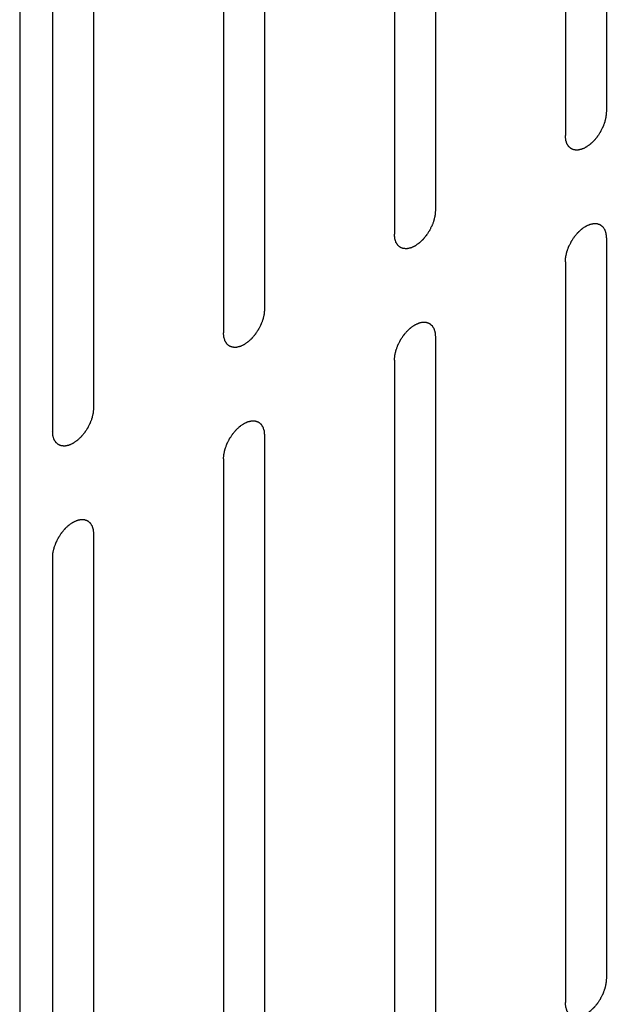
# Model space of a CAD drawing. Header units: inches. Extents: x 5 to 265, y 5 to 171.
# Tile 81 of 212: x 197.99 to 198.749, y 81.081 to 82.356. Entities that reach past the tile are written whole.
import ezdxf

# ---------------------------------------------------------------- set-up
doc = ezdxf.new("R2010")
doc.units = ezdxf.units.IN
doc.header["$LTSCALE"] = 14.96
doc.header["$MEASUREMENT"] = 0
doc.layers.get('0').update_dxf_attribs({"linetype": 'CONTINUOUS'})

msp = doc.modelspace()

# ---------------------------------------------------------------- linework, layer by layer
at = {"color": 7, "linetype": 'Continuous'}
for p, q in [((197.9895, 125.7406), (197.9895, 59.6039)), ((198.7492, 83.1962), (198.7492, 82.2368)), ((198.6961, 83.1655), (198.6961, 82.2061)), ((198.5278, 83.0684), (198.5278, 82.109)), ((198.4748, 83.0378), (198.4748, 82.0784)), ((198.3065, 82.9406), (198.3065, 81.9812)), ((198.2535, 82.91), (198.2535, 81.9506)), ((198.0852, 82.8128), (198.0852, 81.8534)), ((198.0321, 82.7822), (198.0321, 81.8228)), ((198.7492, 82.0735), (198.7492, 81.1141)), ((198.6961, 82.0428), (198.6961, 81.0835)), ((198.5278, 81.9457), (198.5278, 80.9863)), ((198.4748, 81.9151), (198.4748, 80.9557)), ((198.3065, 81.8179), (198.3065, 80.8585)), ((198.2535, 81.7873), (198.2535, 80.8279)), ((198.0852, 81.6901), (198.0852, 80.7307)), ((198.0321, 81.6595), (198.0321, 80.7001))]:
    msp.add_line(p, q, dxfattribs=at)
for points in [[(198.7492, 82.2368), (198.7491, 82.2362), (198.749, 82.2352), (198.7489, 82.2336), (198.7488, 82.2323), (198.7487, 82.2314), (198.7487, 82.2309), (198.7487, 82.2305), (198.7486, 82.2301), (198.7484, 82.2296), (198.7482, 82.2286), (198.7479, 82.2272), (198.7476, 82.2259), (198.7474, 82.2249), (198.7472, 82.2244), (198.7472, 82.2239), (198.747, 82.2235), (198.7468, 82.223), (198.7464, 82.222), (198.7459, 82.2206), (198.7454, 82.2192), (198.7451, 82.2182), (198.7449, 82.2177), (198.7447, 82.2173), (198.7445, 82.2169), (198.7442, 82.2163), (198.7437, 82.2153), (198.7431, 82.2139), (198.7424, 82.2126), (198.7419, 82.2116), (198.7416, 82.211), (198.7414, 82.2106), (198.7411, 82.2103), (198.7408, 82.2097), (198.7402, 82.2089), (198.7394, 82.2076), (198.7386, 82.2063), (198.738, 82.2054), (198.7376, 82.2049), (198.7374, 82.2045), (198.7371, 82.2042), (198.7367, 82.2037), (198.7361, 82.2029), (198.7351, 82.2018), (198.7342, 82.2007), (198.7335, 82.1999), (198.7331, 82.1994), (198.7328, 82.1991), (198.7325, 82.1988), (198.7321, 82.1984), (198.7314, 82.1977), (198.7304, 82.1968), (198.7293, 82.1958), (198.7286, 82.1951), (198.7282, 82.1948), (198.7279, 82.1945), (198.7275, 82.1942), (198.7271, 82.1939), (198.7263, 82.1934), (198.7253, 82.1927), (198.7242, 82.1919), (198.7234, 82.1914), (198.723, 82.1911), (198.7226, 82.1908), (198.7223, 82.1907), (198.7219, 82.1905), (198.7211, 82.1901), (198.7201, 82.1896), (198.719, 82.1891), (198.7182, 82.1888), (198.7178, 82.1886), (198.7175, 82.1884), (198.7172, 82.1884), (198.7168, 82.1883), (198.716, 82.1881), (198.715, 82.1879), (198.714, 82.1876), (198.7133, 82.1875), (198.7128, 82.1874), (198.7125, 82.1873), (198.7122, 82.1873), (198.7119, 82.1873), (198.7112, 82.1874), (198.7102, 82.1874), (198.7093, 82.1874), (198.7086, 82.1875), (198.7083, 82.1875), (198.708, 82.1875), (198.7077, 82.1876), (198.7074, 82.1877), (198.7068, 82.1879), (198.7059, 82.1882), (198.7051, 82.1885), (198.7045, 82.1888), (198.7041, 82.1889), (198.7039, 82.189), (198.7037, 82.1892), (198.7034, 82.1894), (198.7029, 82.1898), (198.7022, 82.1903), (198.7016, 82.1909), (198.7011, 82.1913), (198.7008, 82.1915), (198.7006, 82.1917), (198.7005, 82.1919), (198.7002, 82.1923), (198.6999, 82.1928), (198.6994, 82.1936), (198.6989, 82.1944), (198.6985, 82.195), (198.6983, 82.1953), (198.6981, 82.1955), (198.6981, 82.1959), (198.6979, 82.1963), (198.6977, 82.197), (198.6974, 82.198), (198.6971, 82.199), (198.6969, 82.1997), (198.6967, 82.2001), (198.6966, 82.2004), (198.6966, 82.2008), (198.6966, 82.2012), (198.6965, 82.2021), (198.6964, 82.2033), (198.6963, 82.2047), (198.6962, 82.2057), (198.6961, 82.2061)], [(198.5278, 82.109), (198.5278, 82.1085), (198.5277, 82.1074), (198.5276, 82.1059), (198.5275, 82.1046), (198.5274, 82.1037), (198.5274, 82.1031), (198.5273, 82.1028), (198.5272, 82.1023), (198.5271, 82.1018), (198.5269, 82.1008), (198.5266, 82.0995), (198.5263, 82.0981), (198.526, 82.0971), (198.5259, 82.0966), (198.5258, 82.0962), (198.5257, 82.0957), (198.5255, 82.0952), (198.5251, 82.0942), (198.5246, 82.0928), (198.5241, 82.0914), (198.5238, 82.0905), (198.5235, 82.0899), (198.5234, 82.0895), (198.5232, 82.0891), (198.5229, 82.0885), (198.5224, 82.0875), (198.5217, 82.0862), (198.521, 82.0848), (198.5206, 82.0838), (198.5203, 82.0833), (198.5201, 82.0828), (198.5198, 82.0825), (198.5195, 82.082), (198.5189, 82.0811), (198.5181, 82.0798), (198.5172, 82.0785), (198.5166, 82.0776), (198.5163, 82.0771), (198.5161, 82.0767), (198.5158, 82.0764), (198.5154, 82.076), (198.5147, 82.0752), (198.5138, 82.074), (198.5128, 82.0729), (198.5122, 82.0721), (198.5118, 82.0716), (198.5115, 82.0713), (198.5112, 82.071), (198.5108, 82.0706), (198.5101, 82.07), (198.509, 82.069), (198.508, 82.068), (198.5073, 82.0674), (198.5069, 82.067), (198.5066, 82.0667), (198.5062, 82.0665), (198.5058, 82.0662), (198.505, 82.0656), (198.5039, 82.0649), (198.5028, 82.0641), (198.5021, 82.0636), (198.5016, 82.0633), (198.5013, 82.063), (198.501, 82.0629), (198.5006, 82.0627), (198.4998, 82.0624), (198.4987, 82.0619), (198.4977, 82.0614), (198.4969, 82.061), (198.4965, 82.0608), (198.4962, 82.0606), (198.4959, 82.0606), (198.4954, 82.0605), (198.4947, 82.0603), (198.4937, 82.0601), (198.4927, 82.0599), (198.4919, 82.0597), (198.4915, 82.0596), (198.4912, 82.0595), (198.4909, 82.0596), (198.4905, 82.0596), (198.4899, 82.0596), (198.4889, 82.0596), (198.488, 82.0597), (198.4873, 82.0597), (198.4869, 82.0597), (198.4866, 82.0597), (198.4864, 82.0598), (198.486, 82.0599), (198.4855, 82.0601), (198.4846, 82.0604), (198.4838, 82.0608), (198.4832, 82.061), (198.4828, 82.0611), (198.4825, 82.0612), (198.4824, 82.0614), (198.4821, 82.0616), (198.4816, 82.062), (198.4809, 82.0626), (198.4802, 82.0631), (198.4798, 82.0635), (198.4795, 82.0638), (198.4793, 82.0639), (198.4791, 82.0642), (198.4789, 82.0645), (198.4786, 82.065), (198.4781, 82.0658), (198.4775, 82.0667), (198.4772, 82.0672), (198.477, 82.0675), (198.4768, 82.0678), (198.4767, 82.0681), (198.4766, 82.0685), (198.4764, 82.0692), (198.4761, 82.0702), (198.4758, 82.0712), (198.4755, 82.0719), (198.4754, 82.0723), (198.4753, 82.0726), (198.4753, 82.073), (198.4752, 82.0735), (198.4752, 82.0743), (198.4751, 82.0755), (198.4749, 82.0769), (198.4748, 82.0779), (198.4748, 82.0784)], [(198.6961, 82.0428), (198.6962, 82.0434), (198.6962, 82.0444), (198.6964, 82.046), (198.6965, 82.0473), (198.6965, 82.0482), (198.6966, 82.0487), (198.6966, 82.0491), (198.6967, 82.0495), (198.6968, 82.05), (198.6971, 82.051), (198.6974, 82.0524), (198.6977, 82.0538), (198.6979, 82.0547), (198.698, 82.0553), (198.6981, 82.0557), (198.6983, 82.0561), (198.6985, 82.0566), (198.6988, 82.0576), (198.6993, 82.059), (198.6998, 82.0604), (198.7002, 82.0614), (198.7004, 82.0619), (198.7005, 82.0624), (198.7008, 82.0628), (198.701, 82.0633), (198.7015, 82.0643), (198.7022, 82.0657), (198.7029, 82.067), (198.7034, 82.068), (198.7037, 82.0686), (198.7039, 82.069), (198.7041, 82.0694), (198.7045, 82.0699), (198.7051, 82.0708), (198.7059, 82.072), (198.7067, 82.0733), (198.7073, 82.0742), (198.7076, 82.0747), (198.7079, 82.0751), (198.7082, 82.0754), (198.7085, 82.0759), (198.7092, 82.0767), (198.7102, 82.0778), (198.7111, 82.0789), (198.7118, 82.0797), (198.7122, 82.0802), (198.7124, 82.0806), (198.7128, 82.0808), (198.7132, 82.0812), (198.7139, 82.0819), (198.7149, 82.0828), (198.716, 82.0838), (198.7167, 82.0845), (198.7171, 82.0849), (198.7174, 82.0852), (198.7177, 82.0854), (198.7182, 82.0857), (198.7189, 82.0862), (198.72, 82.087), (198.7211, 82.0877), (198.7219, 82.0882), (198.7223, 82.0885), (198.7226, 82.0888), (198.723, 82.0889), (198.7234, 82.0891), (198.7241, 82.0895), (198.7252, 82.09), (198.7263, 82.0905), (198.727, 82.0908), (198.7275, 82.091), (198.7278, 82.0912), (198.7281, 82.0912), (198.7285, 82.0913), (198.7292, 82.0915), (198.7303, 82.0917), (198.7313, 82.092), (198.732, 82.0921), (198.7324, 82.0922), (198.7327, 82.0923), (198.733, 82.0923), (198.7334, 82.0923), (198.7341, 82.0922), (198.735, 82.0922), (198.736, 82.0922), (198.7366, 82.0922), (198.737, 82.0921), (198.7373, 82.0922), (198.7376, 82.092), (198.7379, 82.0919), (198.7385, 82.0917), (198.7393, 82.0914), (198.7402, 82.0911), (198.7408, 82.0909), (198.7411, 82.0907), (198.7414, 82.0907), (198.7416, 82.0905), (198.7419, 82.0902), (198.7423, 82.0898), (198.743, 82.0893), (198.7437, 82.0887), (198.7442, 82.0883), (198.7445, 82.0881), (198.7447, 82.0879), (198.7448, 82.0877), (198.745, 82.0874), (198.7454, 82.0868), (198.7459, 82.086), (198.7464, 82.0852), (198.7468, 82.0846), (198.747, 82.0843), (198.7471, 82.0841), (198.7472, 82.0838), (198.7473, 82.0834), (198.7476, 82.0826), (198.7479, 82.0816), (198.7482, 82.0806), (198.7484, 82.0799), (198.7485, 82.0795), (198.7486, 82.0792), (198.7487, 82.0789), (198.7487, 82.0784), (198.7488, 82.0775), (198.7489, 82.0763), (198.749, 82.0749), (198.7491, 82.0739), (198.7492, 82.0735)], [(198.3065, 81.9812), (198.3065, 81.9807), (198.3064, 81.9796), (198.3063, 81.9781), (198.3061, 81.9768), (198.3061, 81.9759), (198.306, 81.9754), (198.306, 81.975), (198.3059, 81.9746), (198.3058, 81.974), (198.3056, 81.973), (198.3053, 81.9717), (198.3049, 81.9703), (198.3047, 81.9693), (198.3046, 81.9688), (198.3045, 81.9684), (198.3043, 81.968), (198.3042, 81.9674), (198.3038, 81.9664), (198.3033, 81.965), (198.3028, 81.9637), (198.3024, 81.9627), (198.3022, 81.9621), (198.3021, 81.9617), (198.3019, 81.9613), (198.3016, 81.9607), (198.3011, 81.9598), (198.3004, 81.9584), (198.2997, 81.957), (198.2992, 81.956), (198.2989, 81.9555), (198.2988, 81.9551), (198.2985, 81.9547), (198.2982, 81.9542), (198.2976, 81.9533), (198.2967, 81.952), (198.2959, 81.9508), (198.2953, 81.9499), (198.295, 81.9494), (198.2948, 81.949), (198.2945, 81.9486), (198.2941, 81.9482), (198.2934, 81.9474), (198.2925, 81.9462), (198.2915, 81.9451), (198.2908, 81.9443), (198.2905, 81.9439), (198.2902, 81.9435), (198.2899, 81.9432), (198.2895, 81.9428), (198.2887, 81.9422), (198.2877, 81.9412), (198.2867, 81.9403), (198.286, 81.9396), (198.2855, 81.9392), (198.2852, 81.9389), (198.2849, 81.9387), (198.2845, 81.9384), (198.2837, 81.9379), (198.2826, 81.9371), (198.2815, 81.9363), (198.2808, 81.9358), (198.2803, 81.9355), (198.28, 81.9353), (198.2797, 81.9351), (198.2792, 81.9349), (198.2785, 81.9346), (198.2774, 81.9341), (198.2763, 81.9336), (198.2756, 81.9332), (198.2752, 81.933), (198.2748, 81.9329), (198.2745, 81.9328), (198.2741, 81.9327), (198.2734, 81.9326), (198.2724, 81.9323), (198.2713, 81.9321), (198.2706, 81.9319), (198.2702, 81.9318), (198.2699, 81.9317), (198.2696, 81.9318), (198.2692, 81.9318), (198.2686, 81.9318), (198.2676, 81.9318), (198.2666, 81.9319), (198.266, 81.9319), (198.2656, 81.9319), (198.2653, 81.9319), (198.2651, 81.932), (198.2647, 81.9321), (198.2641, 81.9324), (198.2633, 81.9327), (198.2624, 81.933), (198.2618, 81.9332), (198.2615, 81.9333), (198.2612, 81.9334), (198.261, 81.9336), (198.2608, 81.9338), (198.2603, 81.9342), (198.2596, 81.9348), (198.2589, 81.9354), (198.2584, 81.9357), (198.2582, 81.936), (198.2579, 81.9361), (198.2578, 81.9364), (198.2576, 81.9367), (198.2572, 81.9373), (198.2567, 81.9381), (198.2562, 81.9389), (198.2559, 81.9394), (198.2557, 81.9398), (198.2555, 81.94), (198.2554, 81.9403), (198.2553, 81.9407), (198.2551, 81.9414), (198.2548, 81.9424), (198.2544, 81.9434), (198.2542, 81.9441), (198.2541, 81.9445), (198.254, 81.9448), (198.254, 81.9452), (198.2539, 81.9457), (198.2538, 81.9465), (198.2537, 81.9477), (198.2536, 81.9492), (198.2535, 81.9501), (198.2535, 81.9506)], [(198.4748, 81.9151), (198.4748, 81.9156), (198.4749, 81.9166), (198.475, 81.9182), (198.4752, 81.9195), (198.4752, 81.9204), (198.4753, 81.9209), (198.4753, 81.9213), (198.4754, 81.9217), (198.4755, 81.9223), (198.4757, 81.9232), (198.476, 81.9246), (198.4764, 81.926), (198.4766, 81.9269), (198.4767, 81.9275), (198.4768, 81.9279), (198.477, 81.9283), (198.4771, 81.9289), (198.4775, 81.9298), (198.478, 81.9312), (198.4785, 81.9326), (198.4789, 81.9336), (198.4791, 81.9342), (198.4792, 81.9346), (198.4794, 81.935), (198.4797, 81.9355), (198.4802, 81.9365), (198.4809, 81.9379), (198.4816, 81.9393), (198.4821, 81.9402), (198.4824, 81.9408), (198.4826, 81.9412), (198.4828, 81.9416), (198.4831, 81.9421), (198.4837, 81.943), (198.4846, 81.9443), (198.4854, 81.9455), (198.486, 81.9464), (198.4863, 81.9469), (198.4866, 81.9473), (198.4869, 81.9476), (198.4872, 81.9481), (198.4879, 81.9489), (198.4888, 81.95), (198.4898, 81.9512), (198.4905, 81.952), (198.4908, 81.9524), (198.4911, 81.9528), (198.4914, 81.953), (198.4918, 81.9534), (198.4926, 81.9541), (198.4936, 81.9551), (198.4946, 81.956), (198.4953, 81.9567), (198.4958, 81.9571), (198.4961, 81.9574), (198.4964, 81.9576), (198.4968, 81.9579), (198.4976, 81.9584), (198.4987, 81.9592), (198.4998, 81.9599), (198.5005, 81.9605), (198.501, 81.9608), (198.5013, 81.961), (198.5016, 81.9611), (198.5021, 81.9613), (198.5028, 81.9617), (198.5039, 81.9622), (198.505, 81.9627), (198.5057, 81.963), (198.5061, 81.9632), (198.5065, 81.9634), (198.5068, 81.9635), (198.5072, 81.9636), (198.5079, 81.9637), (198.5089, 81.964), (198.51, 81.9642), (198.5107, 81.9644), (198.5111, 81.9644), (198.5114, 81.9645), (198.5117, 81.9645), (198.5121, 81.9645), (198.5127, 81.9645), (198.5137, 81.9644), (198.5147, 81.9644), (198.5153, 81.9644), (198.5157, 81.9644), (198.516, 81.9644), (198.5162, 81.9643), (198.5166, 81.9641), (198.5172, 81.9639), (198.518, 81.9636), (198.5189, 81.9633), (198.5195, 81.9631), (198.5198, 81.9629), (198.5201, 81.9629), (198.5203, 81.9627), (198.5205, 81.9625), (198.521, 81.9621), (198.5217, 81.9615), (198.5224, 81.9609), (198.5229, 81.9605), (198.5231, 81.9603), (198.5234, 81.9602), (198.5235, 81.9599), (198.5237, 81.9596), (198.5241, 81.959), (198.5246, 81.9582), (198.5251, 81.9574), (198.5254, 81.9568), (198.5256, 81.9565), (198.5258, 81.9563), (198.5259, 81.956), (198.526, 81.9556), (198.5262, 81.9549), (198.5266, 81.9539), (198.5269, 81.9528), (198.5271, 81.9521), (198.5272, 81.9517), (198.5273, 81.9515), (198.5273, 81.9511), (198.5274, 81.9506), (198.5275, 81.9498), (198.5276, 81.9486), (198.5277, 81.9471), (198.5278, 81.9462), (198.5278, 81.9457)], [(198.0852, 81.8534), (198.0851, 81.8529), (198.0851, 81.8519), (198.0849, 81.8503), (198.0848, 81.849), (198.0848, 81.8481), (198.0847, 81.8476), (198.0847, 81.8472), (198.0846, 81.8468), (198.0845, 81.8462), (198.0842, 81.8453), (198.0839, 81.8439), (198.0836, 81.8425), (198.0834, 81.8416), (198.0833, 81.841), (198.0832, 81.8406), (198.083, 81.8402), (198.0828, 81.8396), (198.0825, 81.8387), (198.082, 81.8373), (198.0815, 81.8359), (198.0811, 81.8349), (198.0809, 81.8343), (198.0808, 81.8339), (198.0805, 81.8335), (198.0803, 81.833), (198.0798, 81.832), (198.0791, 81.8306), (198.0784, 81.8292), (198.0779, 81.8283), (198.0776, 81.8277), (198.0774, 81.8273), (198.0772, 81.8269), (198.0768, 81.8264), (198.0762, 81.8255), (198.0754, 81.8242), (198.0746, 81.823), (198.074, 81.8221), (198.0737, 81.8216), (198.0734, 81.8212), (198.0731, 81.8209), (198.0728, 81.8204), (198.0721, 81.8196), (198.0711, 81.8185), (198.0702, 81.8173), (198.0695, 81.8165), (198.0691, 81.8161), (198.0689, 81.8157), (198.0685, 81.8154), (198.0681, 81.8151), (198.0674, 81.8144), (198.0664, 81.8134), (198.0654, 81.8125), (198.0646, 81.8118), (198.0642, 81.8114), (198.0639, 81.8111), (198.0636, 81.8109), (198.0631, 81.8106), (198.0624, 81.8101), (198.0613, 81.8093), (198.0602, 81.8086), (198.0594, 81.808), (198.059, 81.8077), (198.0587, 81.8075), (198.0583, 81.8074), (198.0579, 81.8071), (198.0572, 81.8068), (198.0561, 81.8063), (198.055, 81.8058), (198.0543, 81.8055), (198.0538, 81.8053), (198.0535, 81.8051), (198.0532, 81.805), (198.0528, 81.8049), (198.0521, 81.8048), (198.051, 81.8045), (198.05, 81.8043), (198.0493, 81.8041), (198.0489, 81.8041), (198.0486, 81.804), (198.0483, 81.804), (198.0479, 81.804), (198.0472, 81.804), (198.0463, 81.8041), (198.0453, 81.8041), (198.0447, 81.8041), (198.0443, 81.8041), (198.044, 81.8041), (198.0437, 81.8042), (198.0434, 81.8044), (198.0428, 81.8046), (198.042, 81.8049), (198.0411, 81.8052), (198.0405, 81.8054), (198.0402, 81.8056), (198.0399, 81.8056), (198.0397, 81.8058), (198.0394, 81.806), (198.039, 81.8064), (198.0383, 81.807), (198.0376, 81.8076), (198.0371, 81.808), (198.0368, 81.8082), (198.0366, 81.8083), (198.0365, 81.8086), (198.0363, 81.8089), (198.0359, 81.8095), (198.0354, 81.8103), (198.0349, 81.8111), (198.0345, 81.8117), (198.0343, 81.812), (198.0342, 81.8122), (198.0341, 81.8125), (198.034, 81.8129), (198.0337, 81.8136), (198.0334, 81.8146), (198.0331, 81.8156), (198.0329, 81.8163), (198.0328, 81.8168), (198.0327, 81.817), (198.0326, 81.8174), (198.0326, 81.8179), (198.0325, 81.8187), (198.0324, 81.8199), (198.0323, 81.8214), (198.0322, 81.8223), (198.0321, 81.8228)], [(198.2535, 81.7873), (198.2535, 81.7878), (198.2536, 81.7888), (198.2537, 81.7904), (198.2538, 81.7917), (198.2539, 81.7926), (198.254, 81.7931), (198.254, 81.7935), (198.2541, 81.7939), (198.2542, 81.7945), (198.2544, 81.7954), (198.2547, 81.7968), (198.255, 81.7982), (198.2553, 81.7991), (198.2554, 81.7997), (198.2555, 81.8001), (198.2556, 81.8005), (198.2558, 81.8011), (198.2562, 81.8021), (198.2567, 81.8034), (198.2572, 81.8048), (198.2575, 81.8058), (198.2578, 81.8064), (198.2579, 81.8068), (198.2581, 81.8072), (198.2584, 81.8078), (198.2589, 81.8087), (198.2596, 81.8101), (198.2603, 81.8115), (198.2608, 81.8125), (198.261, 81.813), (198.2612, 81.8134), (198.2615, 81.8138), (198.2618, 81.8143), (198.2624, 81.8152), (198.2632, 81.8165), (198.2641, 81.8177), (198.2647, 81.8186), (198.265, 81.8191), (198.2652, 81.8195), (198.2655, 81.8199), (198.2659, 81.8203), (198.2666, 81.8211), (198.2675, 81.8223), (198.2685, 81.8234), (198.2691, 81.8242), (198.2695, 81.8246), (198.2698, 81.825), (198.2701, 81.8253), (198.2705, 81.8257), (198.2712, 81.8263), (198.2723, 81.8273), (198.2733, 81.8282), (198.274, 81.8289), (198.2744, 81.8293), (198.2747, 81.8296), (198.2751, 81.8298), (198.2755, 81.8301), (198.2763, 81.8306), (198.2774, 81.8314), (198.2785, 81.8322), (198.2792, 81.8327), (198.2797, 81.833), (198.28, 81.8332), (198.2803, 81.8334), (198.2807, 81.8336), (198.2815, 81.8339), (198.2826, 81.8344), (198.2836, 81.8349), (198.2844, 81.8353), (198.2848, 81.8355), (198.2851, 81.8356), (198.2854, 81.8357), (198.2859, 81.8358), (198.2866, 81.8359), (198.2876, 81.8362), (198.2886, 81.8364), (198.2894, 81.8366), (198.2898, 81.8367), (198.2901, 81.8368), (198.2904, 81.8367), (198.2908, 81.8367), (198.2914, 81.8367), (198.2924, 81.8367), (198.2933, 81.8366), (198.294, 81.8366), (198.2944, 81.8366), (198.2947, 81.8366), (198.2949, 81.8365), (198.2953, 81.8364), (198.2959, 81.8361), (198.2967, 81.8358), (198.2975, 81.8355), (198.2981, 81.8353), (198.2985, 81.8352), (198.2988, 81.8351), (198.2989, 81.8349), (198.2992, 81.8347), (198.2997, 81.8343), (198.3004, 81.8337), (198.3011, 81.8331), (198.3015, 81.8328), (198.3018, 81.8325), (198.302, 81.8324), (198.3022, 81.8321), (198.3024, 81.8318), (198.3027, 81.8312), (198.3032, 81.8304), (198.3038, 81.8296), (198.3041, 81.8291), (198.3043, 81.8287), (198.3045, 81.8285), (198.3046, 81.8282), (198.3047, 81.8278), (198.3049, 81.8271), (198.3052, 81.8261), (198.3055, 81.8251), (198.3058, 81.8244), (198.3059, 81.824), (198.306, 81.8237), (198.306, 81.8233), (198.3061, 81.8228), (198.3061, 81.822), (198.3062, 81.8208), (198.3064, 81.8193), (198.3065, 81.8184), (198.3065, 81.8179)], [(198.0321, 81.6595), (198.0322, 81.66), (198.0323, 81.6611), (198.0324, 81.6626), (198.0325, 81.6639), (198.0326, 81.6648), (198.0326, 81.6654), (198.0326, 81.6657), (198.0328, 81.6662), (198.0329, 81.6667), (198.0331, 81.6677), (198.0334, 81.669), (198.0337, 81.6704), (198.0339, 81.6714), (198.0341, 81.6719), (198.0341, 81.6723), (198.0343, 81.6727), (198.0345, 81.6733), (198.0349, 81.6743), (198.0354, 81.6757), (198.0359, 81.6771), (198.0362, 81.678), (198.0364, 81.6786), (198.0366, 81.679), (198.0368, 81.6794), (198.0371, 81.68), (198.0376, 81.6809), (198.0382, 81.6823), (198.0389, 81.6837), (198.0394, 81.6847), (198.0397, 81.6852), (198.0399, 81.6857), (198.0402, 81.686), (198.0405, 81.6865), (198.0411, 81.6874), (198.0419, 81.6887), (198.0428, 81.69), (198.0433, 81.6909), (198.0437, 81.6914), (198.0439, 81.6918), (198.0442, 81.6921), (198.0446, 81.6925), (198.0452, 81.6933), (198.0462, 81.6945), (198.0471, 81.6956), (198.0478, 81.6964), (198.0482, 81.6969), (198.0485, 81.6972), (198.0488, 81.6975), (198.0492, 81.6979), (198.0499, 81.6985), (198.051, 81.6995), (198.052, 81.7005), (198.0527, 81.7011), (198.0531, 81.7015), (198.0534, 81.7018), (198.0538, 81.702), (198.0542, 81.7023), (198.055, 81.7029), (198.056, 81.7036), (198.0571, 81.7044), (198.0579, 81.7049), (198.0583, 81.7052), (198.0587, 81.7055), (198.059, 81.7056), (198.0594, 81.7058), (198.0602, 81.7061), (198.0612, 81.7066), (198.0623, 81.7071), (198.0631, 81.7075), (198.0635, 81.7077), (198.0638, 81.7078), (198.0641, 81.7079), (198.0645, 81.708), (198.0653, 81.7082), (198.0663, 81.7084), (198.0673, 81.7086), (198.068, 81.7088), (198.0685, 81.7089), (198.0688, 81.709), (198.0691, 81.7089), (198.0694, 81.7089), (198.0701, 81.7089), (198.0711, 81.7089), (198.072, 81.7088), (198.0727, 81.7088), (198.0731, 81.7088), (198.0733, 81.7088), (198.0736, 81.7087), (198.0739, 81.7086), (198.0745, 81.7084), (198.0754, 81.708), (198.0762, 81.7077), (198.0768, 81.7075), (198.0772, 81.7074), (198.0774, 81.7073), (198.0776, 81.7071), (198.0779, 81.7069), (198.0784, 81.7065), (198.0791, 81.7059), (198.0797, 81.7054), (198.0802, 81.705), (198.0805, 81.7047), (198.0807, 81.7046), (198.0808, 81.7043), (198.0811, 81.704), (198.0814, 81.7034), (198.0819, 81.7026), (198.0824, 81.7018), (198.0828, 81.7013), (198.083, 81.701), (198.0832, 81.7007), (198.0832, 81.7004), (198.0834, 81.7), (198.0836, 81.6993), (198.0839, 81.6983), (198.0842, 81.6973), (198.0844, 81.6966), (198.0846, 81.6962), (198.0847, 81.6959), (198.0847, 81.6955), (198.0847, 81.695), (198.0848, 81.6942), (198.0849, 81.693), (198.0851, 81.6916), (198.0851, 81.6906), (198.0852, 81.6901)], [(198.7492, 81.1141), (198.7491, 81.1136), (198.749, 81.1125), (198.7489, 81.111), (198.7488, 81.1097), (198.7487, 81.1087), (198.7487, 81.1082), (198.7487, 81.1078), (198.7486, 81.1074), (198.7484, 81.1069), (198.7482, 81.1059), (198.7479, 81.1045), (198.7476, 81.1032), (198.7474, 81.1022), (198.7472, 81.1017), (198.7472, 81.1013), (198.747, 81.1008), (198.7468, 81.1003), (198.7464, 81.0993), (198.7459, 81.0979), (198.7454, 81.0965), (198.7451, 81.0955), (198.7449, 81.095), (198.7447, 81.0946), (198.7445, 81.0942), (198.7442, 81.0936), (198.7437, 81.0926), (198.7431, 81.0913), (198.7424, 81.0899), (198.7419, 81.0889), (198.7416, 81.0884), (198.7414, 81.0879), (198.7411, 81.0876), (198.7408, 81.087), (198.7402, 81.0862), (198.7394, 81.0849), (198.7386, 81.0836), (198.738, 81.0827), (198.7376, 81.0822), (198.7374, 81.0818), (198.7371, 81.0815), (198.7367, 81.081), (198.7361, 81.0802), (198.7351, 81.0791), (198.7342, 81.078), (198.7335, 81.0772), (198.7331, 81.0767), (198.7328, 81.0764), (198.7325, 81.0761), (198.7321, 81.0757), (198.7314, 81.075), (198.7304, 81.0741), (198.7293, 81.0731), (198.7286, 81.0724), (198.7282, 81.0721), (198.7279, 81.0718), (198.7275, 81.0716), (198.7271, 81.0712), (198.7263, 81.0707), (198.7253, 81.07), (198.7242, 81.0692), (198.7234, 81.0687), (198.723, 81.0684), (198.7226, 81.0681), (198.7223, 81.068), (198.7219, 81.0678), (198.7211, 81.0675), (198.7201, 81.067), (198.719, 81.0665), (198.7182, 81.0661), (198.7178, 81.0659), (198.7175, 81.0657), (198.7172, 81.0657), (198.7168, 81.0656), (198.716, 81.0654), (198.715, 81.0652), (198.714, 81.065), (198.7133, 81.0648), (198.7128, 81.0647), (198.7125, 81.0646), (198.7122, 81.0646), (198.7119, 81.0646), (198.7112, 81.0647), (198.7102, 81.0647), (198.7093, 81.0647), (198.7086, 81.0648), (198.7083, 81.0648), (198.708, 81.0648), (198.7077, 81.0649), (198.7074, 81.065), (198.7068, 81.0652), (198.7059, 81.0655), (198.7051, 81.0659), (198.7045, 81.0661), (198.7041, 81.0662), (198.7039, 81.0663), (198.7037, 81.0665), (198.7034, 81.0667), (198.7029, 81.0671), (198.7022, 81.0676), (198.7016, 81.0682), (198.7011, 81.0686), (198.7008, 81.0688), (198.7006, 81.069), (198.7005, 81.0693), (198.7002, 81.0696), (198.6999, 81.0701), (198.6994, 81.0709), (198.6989, 81.0717), (198.6985, 81.0723), (198.6983, 81.0726), (198.6981, 81.0728), (198.6981, 81.0732), (198.6979, 81.0736), (198.6977, 81.0743), (198.6974, 81.0753), (198.6971, 81.0763), (198.6969, 81.077), (198.6967, 81.0774), (198.6966, 81.0777), (198.6966, 81.0781), (198.6966, 81.0785), (198.6965, 81.0794), (198.6964, 81.0806), (198.6963, 81.082), (198.6962, 81.083), (198.6961, 81.0835)]]:
    msp.add_open_spline(points, degree=3, knots=[0, 0, 0, 0, 0.015625, 0.03125, 0.046875, 0.054688, 0.058594, 0.0625, 0.066406, 0.070312, 0.078125, 0.09375, 0.109375, 0.117188, 0.121094, 0.125, 0.128906, 0.132812, 0.140625, 0.15625, 0.171875, 0.179688, 0.183594, 0.1875, 0.191406, 0.195312, 0.203125, 0.21875, 0.234375, 0.242188, 0.246094, 0.25, 0.253906, 0.257812, 0.265625, 0.28125, 0.296875, 0.304688, 0.308594, 0.3125, 0.316406, 0.320312, 0.328125, 0.34375, 0.359375, 0.367188, 0.371094, 0.375, 0.378906, 0.382812, 0.390625, 0.40625, 0.421875, 0.429688, 0.433594, 0.4375, 0.441406, 0.445312, 0.453125, 0.46875, 0.484375, 0.492188, 0.496094, 0.5, 0.503906, 0.507812, 0.515625, 0.53125, 0.546875, 0.554688, 0.558594, 0.5625, 0.566406, 0.570312, 0.578125, 0.59375, 0.609375, 0.617188, 0.621094, 0.625, 0.628906, 0.632812, 0.640625, 0.65625, 0.671875, 0.679688, 0.683594, 0.6875, 0.691406, 0.695312, 0.703125, 0.71875, 0.734375, 0.742188, 0.746094, 0.75, 0.753906, 0.757812, 0.765625, 0.78125, 0.796875, 0.804688, 0.808594, 0.8125, 0.816406, 0.820312, 0.828125, 0.84375, 0.859375, 0.867188, 0.871094, 0.875, 0.878906, 0.882812, 0.890625, 0.90625, 0.921875, 0.929688, 0.933594, 0.9375, 0.941406, 0.945312, 0.953125, 0.96875, 0.984375, 1, 1, 1, 1], dxfattribs=at)

doc.saveas('drawing.dxf')
